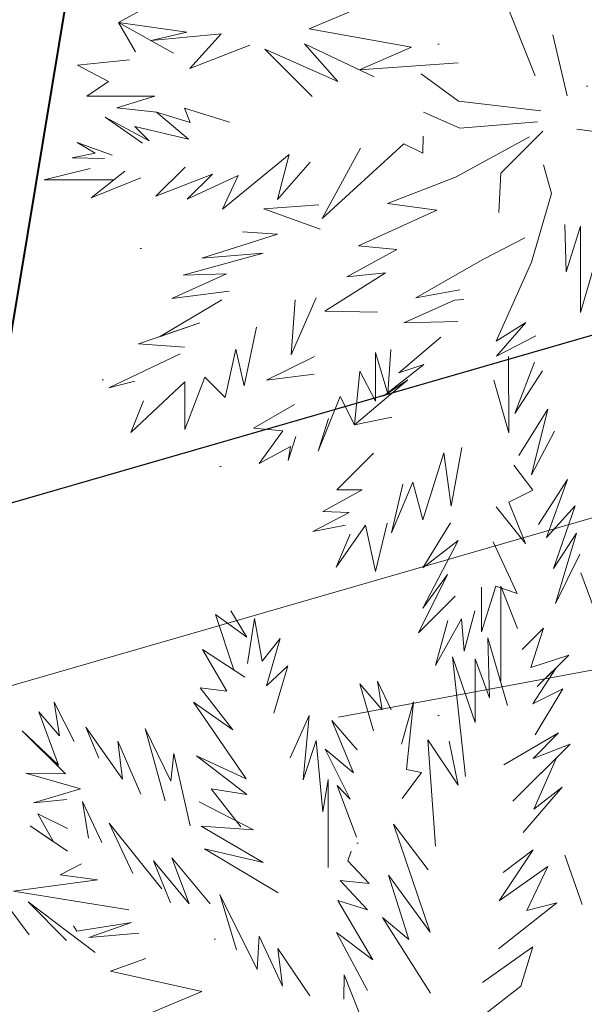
# Model space of a CAD drawing. Header units: millimetres. Extents: x 6487905018 to 6488192500, y 5882180700 to 5882375224.
# Tile 133 of 256: x 6488050686 to 6488051489, y 5882248077 to 5882249478. Entities that reach past the tile are written whole.
import ezdxf
from ezdxf.xclip import XClip

# ---------------------------------------------------------------- set-up
doc = ezdxf.new("R2010")
doc.units = ezdxf.units.MM
doc.header["$MEASUREMENT"] = 0
doc.header["$XCLIPFRAME"] = 2
for name, pattern in [('L_0_09', [2500, 2000, -500]), ('Przerywana', [2400, 1200, -1200]), ('Wipeout_Contour', [1000, 0, -1000])]:
    doc.linetypes.add(name, pattern=pattern)
for name, color, linetype, lineweight in [('drzewa_Nr_pióra__154', 94, 'Continuous', 5), ('LEGENDA_Nr_pióra__20', 2, 'Continuous', 40), ('LINIA ZABUDOWY_Nr_pióra__1', 7, 'Continuous', 0), ('LINIA ZABUDOWY_Nr_pióra__103', 30, 'Continuous', 30), ('linie plan_Nr_pióra__2', 160, 'Continuous', 25), ('przewod_telekomunikacyjny__linia__Nr_pióra__1', 7, 'Continuous', 0), ('teren zielony_Nr_pióra__157', 93, 'Continuous', 0), ('Wymiarowanie_Nr_pióra__1', 7, 'Continuous', 0), ('Zamość 06.10._2_przewod_elektroenergetyczny___projektowany_lub_w_budowie__linia____ob__projektowany_Nr_pióra__1', 7, 'Continuous', 0)]:
    doc.layers.add(name, color=color, linetype=linetype, lineweight=lineweight)
for name, color, linetype in [('Mapa cyfrowa', 7, 'Continuous'), ('przewod_telekomunikacyjny__linia_', 7, 'Continuous'), ('Wymiarowanie', 7, 'Continuous'), ('Zamość 06.10._2_Mapa cyfrowa', 7, 'Continuous')]:
    doc.layers.add(name, color=color, linetype=linetype)
doc.styles.add('GENERATED_STYLE_2', font='txt')
doc.linetypes.add('Linia zabudowy', pattern='A,0,[6,PZT Orlen Zamość.pdf1.Shx,S=19.84127,R=0,X=0,Y=0],-2500,0', length=2500)
doc.linetypes.add('Symbol', pattern='A,0,[5,PZT Orlen Zamość.pdf1.Shx,S=11.904762,R=0,X=0,Y=0],-2000,0', length=2000)
doc.dimstyles.new('GENERATED_STYLE__1', dxfattribs={"dimtxt": 750, "dimasz": 570, "dimexe": 0.18, "dimexo": 0, "dimgap": 0.09, "dimtad": 1, "dimlfac": 0.001, "dimzin": 0, "dimdsep": 46, "dimtxsty": 'GENERATED_STYLE_2', "dimblk": 'ARROWHEAD_11', "dimblk1": 'ARROWHEAD_11', "dimblk2": 'ARROWHEAD_11', "dimcen": 0.09, "dimclrd": 7, "dimclre": 7, "dimclrt": 7, "dimazin": 0, "dimtfac": 1, "dimtdec": 4, "dimtmove": 2, "dimatfit": 3, "dimfxl": 0, "dimtolj": 1, "dimtzin": 0, "dimarcsym": 0})
doc.dimstyles.new('GENERATED_STYLE__9', dxfattribs={"dimtxt": 750, "dimasz": 917.874396, "dimexe": 0.18, "dimexo": 40, "dimgap": 0.09, "dimtad": 1, "dimdec": 0, "dimlfac": 0.1, "dimzin": 0, "dimdsep": 46, "dimtxsty": 'GENERATED_STYLE_2', "dimblk": 'ARROWHEAD_5', "dimblk1": 'ARROWHEAD_5', "dimblk2": 'ARROWHEAD_5', "dimcen": 0.09, "dimclrd": 7, "dimclre": 7, "dimclrt": 7, "dimazin": 0, "dimtfac": 1, "dimtdec": 4, "dimtmove": 2, "dimatfit": 3, "dimfxl": 0, "dimtolj": 1, "dimtzin": 0, "dimarcsym": 0})

# ---------------------------------------------------------------- blocks, each defined once
blk = doc.blocks.new('Rysunek_1_2')
at = {"color": 254, "linetype": 'Wipeout_Contour', "lineweight": 0, "ltscale": 70061284114.24681}
blk.add_wipeout([(6487915525.867126, 5882181505.900702), (6488146644.289524, 5882181505.900702), (6488146644.289524, 5882373115.540435), (6488107628.768834, 5882373115.540435), (6488107628.768834, 5882320263.490532), (6488101226.436201, 5882320263.490532), (6488101226.436201, 5882373115.540435), (6487915525.867126, 5882373115.540435)], dxfattribs=at).dxf.layer = 'Zamość 06.10._2_Mapa cyfrowa'
at = {"layer": 'Zamość 06.10._2_przewod_elektroenergetyczny___projektowany_lub_w_budowie__linia____ob__projektowany_Nr_pióra__1', "linetype": 'L_0_09', "flags": 128}
blk.add_lwpolyline([(6488054460, 5882297950), (6488056220, 5882299210), (6488059670, 5882297960), (6488052560, 5882248750), (6488032030.000001, 5882244930), (6488029080, 5882261360), (6488026000, 5882260550)], dxfattribs=at)
blk = doc.blocks.new('*D75', base_point=(6488045394.921593, 5882250647.102998))
at = {"layer": 'Wymiarowanie_Nr_pióra__1', "linetype": 'Continuous'}
for points in [[(6488060230.552193, 5882248902.391357), (6488060219.134123, 5882248959.793873), (6488060186.61821, 5882249008.457375), (6488060137.954707, 5882249040.973288), (6488060080.552193, 5882249052.391357), (6488060023.149677, 5882249040.973288), (6488059974.486176, 5882249008.457375), (6488059941.970263, 5882248959.793873), (6488059930.552193, 5882248902.391357), (6488059941.970263, 5882248844.988843), (6488059974.486176, 5882248796.32534), (6488060023.149677, 5882248763.809427), (6488060080.552193, 5882248752.391357), (6488060137.954707, 5882248763.809427), (6488060186.61821, 5882248796.32534), (6488060219.134123, 5882248844.988843)], [(6488059031.653335, 5882241782.627208), (6488059020.235264, 5882241840.029723), (6488058987.719352, 5882241888.693226), (6488058939.055849, 5882241921.209138), (6488058881.653335, 5882241932.627208), (6488058824.250819, 5882241921.209138), (6488058775.587317, 5882241888.693226), (6488058743.071404, 5882241840.029723), (6488058731.653335, 5882241782.627208), (6488058743.071404, 5882241725.224693), (6488058775.587317, 5882241676.561191), (6488058824.250819, 5882241644.045279), (6488058881.653335, 5882241632.627208), (6488058939.055849, 5882241644.045279), (6488058987.719352, 5882241676.561191), (6488059020.235264, 5882241725.224693)]]:
    blk.add_hatch(color=256, dxfattribs=at).paths.add_polyline_path(points)
for p, q in [((6488060130.367934, 5882249198.226433), (6488060105.460064, 5882249050.308895)), ((6488059525.861426, 5882248995.795874), (6488059932.634655, 5882248927.299229)), ((6488060228.46973, 5882248877.483486), (6488060635.242959, 5882248808.986841)), ((6488060055.644321, 5882248754.47382), (6488058906.561206, 5882241930.544745))]:
    blk.add_line(p, q, dxfattribs=at)
blk.add_circle((6488060080.552193, 5882248902.391357), 150, dxfattribs=at)
at = {"layer": 'Wymiarowanie_Nr_pióra__1', "insert": (6488059329.541573, 5882245345.779008), "char_height": 750, "attachment_point": 7, "rotation": 80.441619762, "style": 'GENERATED_STYLE_2'}
blk.add_mtext('\\A1;{\\fArial|b1|i0|c238|p38;7,22}', dxfattribs=at)
blk = doc.blocks.new('ARROWHEAD_11')
at = {"color": 0, "linetype": 'Continuous', "lineweight": 0}
blk.add_line((0, 0), (-1, 0), dxfattribs=at)
at = {"color": 0, "linetype": 'Continuous', "lineweight": 0, "const_width": 0.25, "flags": 128}
blk.add_lwpolyline([(-0.125, 0, 1), (0.125, 0, 1)], format="xyb", close=True, dxfattribs=at)
blk = doc.blocks.new('*D77', base_point=(6488045394.921593, 5882250647.102998))
at = {"layer": 'przewod_telekomunikacyjny__linia__Nr_pióra__1', "linetype": 'Continuous'}
blk.add_hatch(color=256, dxfattribs=at).paths.add_polyline_path([(6488057351.020344, 5882262834.607491), (6488056625.094238, 5882262197.391973), (6488057040.957753, 5882261919.79958)])
for p, q in [((6488057351.020344, 5882262834.607491), (6488056625.094238, 5882262197.391973)), ((6488057351.020344, 5882262834.607491), (6488057040.957753, 5882261919.79958)), ((6488057040.957753, 5882261919.79958), (6488056625.094238, 5882262197.391973)), ((6488056833.025996, 5882262058.595777), (6488046247.324568, 5882246200.066916)), ((6488046247.324568, 5882246200.066916), (6488053285.437386, 5882256743.923269)), ((6488049023.248511, 5882250108.702061), (6488049023.248511, 5882250608.702061)), ((6488048773.248511, 5882250358.702061), (6488049273.248511, 5882250358.702061))]:
    blk.add_line(p, q, dxfattribs=at)
at = {"layer": 'przewod_telekomunikacyjny__linia__Nr_pióra__1', "insert": (6488051112.822264, 5882253874.06099), "char_height": 750, "attachment_point": 7, "rotation": 56.276556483, "style": 'GENERATED_STYLE_2'}
blk.add_mtext('\\A1;{\\fArial|b1|i0|c238|p38;R 1\xa0500}', dxfattribs=at)
blk = doc.blocks.new('ARROWHEAD_5')
at = {"color": 0, "linetype": 'Continuous', "lineweight": 0}
blk.add_line((0, 0), (-1, 0), dxfattribs=at)
blk.add_solid([(-1, 0.2679), (0, 0), (-1, -0.2679), (-1, 0.2679)], dxfattribs=at)

msp = doc.modelspace()

# ---------------------------------------------------------------- block references
at = {"layer": 'Mapa cyfrowa', "color": 22, "linetype": 'Continuous', "lineweight": 5}
ref = msp.add_blockref('Rysunek_1_2', (0, 0), dxfattribs=at)
XClip(ref).set_block_clipping_path([(6487915525.8671264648, 5882181505.9007024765), (6488146644.2895231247, 5882181505.9007024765), (6488146644.2895231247, 5882373115.5404348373), (6488107628.7688331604, 5882373115.5404348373), (6488107628.7688331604, 5882320263.4905319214), (6488101226.4362001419, 5882320263.4905319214), (6488101226.4362001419, 5882373115.5404348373), (6487915525.8671264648, 5882373115.5404348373)])

# ---------------------------------------------------------------- next in the draw order: hatches: boundary and pattern name
at = {"layer": 'teren zielony_Nr_pióra__157', "linetype": 'Continuous'}
h = msp.add_hatch(dxfattribs=at)
h.set_pattern_fill('płyty_kamienne', color=256, style=0, pattern_type=2)
h.set_pattern_definition([(45, (6488045394.9, 5882252147.1), (-477.297, 477.297), [0, -450, 0, -675]), (110, (6488046894.9, 5882252147.1), (634.293, 230.864), [0, -330, 0, -570])])
h.paths.add_polyline_path([(6488047566.699059, 5882255932.5327), (6488045555.029326, 5882243354.950158), (6488046140.947524, 5882232527.375745, 0.2070569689), (6488048206.599371, 5882228254.370432, 0.0243137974), (6488049407.91275, 5882227454.239101, 0.0023663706), (6488049528.889167, 5882227382.669014), (6488050419.958063, 5882227639.987889), (6488050422.409745, 5882227655.31354), (6488050730.000001, 5882229610.000001), (6488051058.251553, 5882231630.009551), (6488051118.989788, 5882232009.688929), (6488053911.431513, 5882249465.456784), (6488055989.23284, 5882262453.952582), (6488056194.365236, 5882263736.503895), (6488052143.069927, 5882263733.65154), (6488050824.942152, 5882255492.308228, 0.0532631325)])

# ---------------------------------------------------------------- next in the draw order: linework, layer by layer
at = {"layer": 'drzewa_Nr_pióra__154', "linetype": 'Continuous'}
for p, q in [((6488051419.299208, 5882249397.95078), (6488051371.321616, 5882249518.318081)), ((6488050826.913383, 5882249473.909821), (6488050891.273118, 5882249509.267072)), ((6488051097.736341, 5882249465.069593), (6488051169.02804, 5882249494.571012)), ((6488050924.020086, 5882249460.133433), (6488050826.913383, 5882249473.909821)), ((6488050850.77007, 5882249432.263214), (6488050826.913383, 5882249473.909821)), ((6488050826.913383, 5882249473.909821), (6488050905.15984, 5882249430.265476)), ((6488050873.351669, 5882249448.135105), (6488050924.020086, 5882249460.133433)), ((6488050972.712256, 5882249457.8304), (6488050873.351669, 5882249448.135105)), ((6488050928.315989, 5882249408.388137), (6488050972.712256, 5882249457.8304)), ((6488051243.387444, 5882249438.961483), (6488051097.736341, 5882249465.069593)), ((6488051444.491714, 5882249456.280938), (6488051464.955184, 5882249369.812282)), ((6488051013.708594, 5882249441.418692), (6488050928.315989, 5882249408.388137)), ((6488051138.483197, 5882249389.986973), (6488051091.371378, 5882249443.366316)), ((6488051091.371378, 5882249443.366316), (6488051190.400179, 5882249396.524785)), ((6488051102.291658, 5882249368.484391), (6488051034.854502, 5882249435.921548)), ((6488051034.854502, 5882249435.921548), (6488051138.483197, 5882249389.986973)), ((6488051169.635638, 5882249406.346603), (6488051243.387444, 5882249438.961483)), ((6488050768.274565, 5882249413.052599), (6488050842.583707, 5882249420.802457)), ((6488050812.657134, 5882249389.897283), (6488050768.274565, 5882249413.052599)), ((6488051309.658363, 5882249416.629476), (6488051169.635638, 5882249406.346603)), ((6488051310.2138, 5882249362.106948), (6488051257.172438, 5882249401.10795)), ((6488050781.753311, 5882249369.008714), (6488050812.657134, 5882249389.897283)), ((6488050878.629574, 5882249369.008714), (6488050781.753311, 5882249369.008714)), ((6488050824.436007, 5882249352.39824), (6488050878.629574, 5882249369.008714)), ((6488051427.216806, 5882249348.066587), (6488051310.2138, 5882249362.106948)), ((6488050880.758745, 5882249346.549939), (6488050824.436007, 5882249352.39824)), ((6488050926.303996, 5882249307.970629), (6488050880.758745, 5882249346.549939)), ((6488050880.758745, 5882249346.549939), (6488050928.720878, 5882249331.761574)), ((6488050928.720878, 5882249331.761574), (6488050920.481988, 5882249351.966745)), ((6488050920.481988, 5882249351.966745), (6488050984.580856, 5882249332.105124)), ((6488051312.285394, 5882249323.429518), (6488051260.292518, 5882249346.506547)), ((6488050860.897123, 5882249302.312692), (6488050807.631866, 5882249339.327532)), ((6488050807.631866, 5882249339.327532), (6488050870.517826, 5882249305.365451)), ((6488051422.536686, 5882249332.466187), (6488051312.285394, 5882249323.429518)), ((6488050870.517826, 5882249305.365451), (6488050849.941442, 5882249325.945596)), ((6488050849.941442, 5882249325.945596), (6488050926.303996, 5882249307.970629)), ((6488051370.60396, 5882249259.735853), (6488051430.135089, 5882249319.266983)), ((6488051569.329645, 5882249309.256423), (6488051478.698129, 5882249322.211523)), ((6488050793.502265, 5882249287.976583), (6488050767.908624, 5882249303.215492)), ((6488050767.908624, 5882249303.215492), (6488050817.562676, 5882249285.159473)), ((6488051116.332019, 5882249195.319942), (6488051232.299146, 5882249301.228894)), ((6488051232.299146, 5882249301.228894), (6488051259.269112, 5882249288.169805)), ((6488051259.269112, 5882249288.169805), (6488051259.855706, 5882249312.322948)), ((6488051305.845688, 5882249253.944169), (6488051411.040198, 5882249311.404381)), ((6488050760.657326, 5882249281.194371), (6488050793.502265, 5882249287.976583)), ((6488050974.650045, 5882249208.421391), (6488051069.444148, 5882249286.062274)), ((6488051069.444148, 5882249286.062274), (6488051053.052255, 5882249222.021948)), ((6488051170.933422, 5882249295.162508), (6488051116.332019, 5882249195.319942)), ((6488050806.825294, 5882249280.631843), (6488050760.657326, 5882249281.194371)), ((6488051053.052255, 5882249222.021948), (6488051099.23658, 5882249275.228662)), ((6488051442.550144, 5882249230.675251), (6488051431.085706, 5882249271.666224)), ((6488050721.098953, 5882249249.926298), (6488050786.411552, 5882249266.324739)), ((6488050835.618696, 5882249262.589449), (6488050787.770245, 5882249224.671808)), ((6488050921.384789, 5882249268.006254), (6488050880.0084, 5882249226.629867)), ((6488050880.0084, 5882249226.629867), (6488050960.281708, 5882249258.085139)), ((6488050960.281708, 5882249258.085139), (6488050924.577983, 5882249222.381414)), ((6488051367.60433, 5882249203.800128), (6488051370.60396, 5882249259.735853)), ((6488050819.639006, 5882249249.926298), (6488050721.098953, 5882249249.926298)), ((6488050787.770245, 5882249224.671808), (6488050858.376009, 5882249253.026201)), ((6488050924.577983, 5882249222.381414), (6488050997.056048, 5882249256.050358)), ((6488050997.056048, 5882249256.050358), (6488050974.650045, 5882249208.421391)), ((6488051305.845688, 5882249253.944169), (6488051209.123203, 5882249216.503207)), ((6488051413.925264, 5882249132.822658), (6488051442.550144, 5882249230.675251)), ((6488051209.123203, 5882249216.503207), (6488051279.325006, 5882249207.142966)), ((6488051033.217136, 5882249208.933791), (6488051111.714252, 5882249214.45449)), ((6488051113.526411, 5882249179.743654), (6488051033.217136, 5882249208.933791)), ((6488051279.325006, 5882249207.142966), (6488051167.91785, 5882249156.08269)), ((6488051052.647987, 5882249172.944331), (6488051003.197912, 5882249175.942165)), ((6488051461.288082, 5882249186.583718), (6488051463.16013, 5882249119.189987)), ((6488051463.16013, 5882249119.189987), (6488051483.879682, 5882249184.185479)), ((6488051483.879682, 5882249184.185479), (6488051483.879682, 5882249061.156496)), ((6488050945.47643, 5882249138.501203), (6488051052.647987, 5882249172.944331)), ((6488051344.84669, 5882249136.941163), (6488051404.469168, 5882249167.384809)), ((6488050918.787232, 5882249114.273723), (6488051032.456588, 5882249145.674916)), ((6488051032.456588, 5882249145.674916), (6488050945.47643, 5882249138.501203)), ((6488051222.455558, 5882249151.073416), (6488051151.40172, 5882249111.980522)), ((6488051167.91785, 5882249156.08269), (6488051222.455558, 5882249151.073416)), ((6488051249.684245, 5882249082.33976), (6488051344.84669, 5882249136.941163)), ((6488051364.003983, 5882249020.499771), (6488051413.925264, 5882249132.822658)), ((6488051206.204183, 5882249117.594094), (6488051120.125164, 5882249063.374624)), ((6488051151.40172, 5882249111.980522), (6488051206.204183, 5882249117.594094)), ((6488051483.879682, 5882249061.156496), (6488051501.707931, 5882249123.039268)), ((6488050902.561466, 5882249081.208289), (6488050980.209871, 5882249116.576967)), ((6488050980.209871, 5882249116.576967), (6488050918.787232, 5882249114.273723)), ((6488050983.934505, 5882249091.809145), (6488050902.561466, 5882249081.208289)), ((6488051312.0138, 5882249093.766998), (6488051249.684245, 5882249082.33976)), ((6488050884.922606, 5882249026.97239), (6488050973.557151, 5882249079.21968)), ((6488051072.038621, 5882249001.10875), (6488051107.720598, 5882249082.33976)), ((6488051078.079837, 5882249079.21968), (6488051072.038621, 5882249001.10875)), ((6488051232.550609, 5882249046.75014), (6488051304.720798, 5882249078.919854)), ((6488051304.720798, 5882249078.919854), (6488051317.873402, 5882249079.70892)), ((6488051120.125164, 5882249063.374624), (6488051195.082843, 5882249062.059239)), ((6488051309.155437, 5882249048.38828), (6488051232.550609, 5882249046.75014)), ((6488050854.994105, 5882249016.818077), (6488050942.35635, 5882249046.458838)), ((6488050942.35635, 5882249046.458838), (6488050884.922606, 5882249026.97239)), ((6488051005.431617, 5882248957.245385), (6488051022.824976, 5882249040.726434)), ((6488051405.740404, 5882249047.300508), (6488051364.003983, 5882249020.499771)), ((6488051364.096581, 5882248999.376553), (6488051405.740404, 5882249047.300508)), ((6488051225.155477, 5882248975.463924), (6488051285.269631, 5882249026.179033)), ((6488051420.165425, 5882249028.299972), (6488051364.096581, 5882248999.376553)), ((6488050920.515788, 5882249012.137957), (6488050854.994105, 5882249016.818077)), ((6488050978.237271, 5882248940.376113), (6488050993.806294, 5882249009.358886)), ((6488050993.806294, 5882249009.358886), (6488051005.431617, 5882248957.245385)), ((6488051209.961985, 5882248945.774961), (6488051214.073848, 5882249008.580317)), ((6488050812.873023, 5882248954.416473), (6488050914.275628, 5882249002.777716)), ((6488051105.655693, 5882248998.984348), (6488051036.970757, 5882248965.068571)), ((6488051192.24101, 5882248935.088763), (6488051192.24101, 5882249004.337756)), ((6488051192.24101, 5882249004.337756), (6488051209.961985, 5882248945.774961)), ((6488051381.692915, 5882248890.054573), (6488051381.470696, 5882248998.912856)), ((6488051162.322001, 5882248901.375111), (6488051170.122201, 5882248977.817075)), ((6488051170.122201, 5882248977.817075), (6488051192.24101, 5882248935.088763)), ((6488051203.566806, 5882248942.46062), (6488051260.712826, 5882248987.362364)), ((6488051260.712826, 5882248987.362364), (6488051225.155477, 5882248975.463924)), ((6488051390.524664, 5882248917.537127), (6488051418.26821, 5882248990.556005)), ((6488051429.525665, 5882248978.378689), (6488051390.524664, 5882248917.537127)), ((6488050850.137521, 5882248963.517864), (6488050812.873023, 5882248954.416473)), ((6488050921.030365, 5882248895.134951), (6488050949.456234, 5882248969.365308)), ((6488050949.456234, 5882248969.365308), (6488050978.237271, 5882248940.376113)), ((6488051036.970757, 5882248965.068571), (6488051105.025065, 5882248973.895134)), ((6488051162.322001, 5882248901.375111), (6488051238.026992, 5882248965.794712)), ((6488051238.026992, 5882248965.794712), (6488051203.566806, 5882248942.46062)), ((6488051360.447091, 5882248965.336754), (6488051381.692915, 5882248890.054573)), ((6488050844.073825, 5882248890.45483), (6488050921.030365, 5882248962.798016)), ((6488050921.030365, 5882248962.798016), (6488050921.030365, 5882248895.134951)), ((6488050862.334854, 5882248935.848978), (6488050844.073825, 5882248890.45483)), ((6488051110.840678, 5882248863.934149), (6488051142.04148, 5882248941.936153)), ((6488051142.04148, 5882248941.936153), (6488051162.322001, 5882248901.375111)), ((6488051076.819708, 5882248930.372864), (6488051018.798313, 5882248896.694991)), ((6488051437.325866, 5882248923.777287), (6488051395.984434, 5882248857.784256)), ((6488051414.233903, 5882248830.661667), (6488051437.325866, 5882248923.777287)), ((6488051125.261604, 5882248910.557107), (6488051110.840678, 5882248863.934149)), ((6488051215.363363, 5882248912.295391), (6488051162.322001, 5882248901.375111)), ((6488051018.798313, 5882248896.694991), (6488051060.471782, 5882248893.100898)), ((6488051060.471782, 5882248893.100898), (6488051026.598514, 5882248846.773708)), ((6488051068.070982, 5882248850.757282), (6488051078.872774, 5882248885.124192)), ((6488051446.686107, 5882248892.576485), (6488051414.233903, 5882248830.661667)), ((6488051026.598514, 5882248846.773708), (6488051071.122093, 5882248870.897724)), ((6488051071.122093, 5882248870.897724), (6488051068.070982, 5882248850.757282)), ((6488051299.605528, 5882248785.932145), (6488051314.997169, 5882248869.548365)), ((6488051137.36136, 5882248809.332747), (6488051189.129054, 5882248861.277489)), ((6488051259.734857, 5882248766.658698), (6488051289.324371, 5882248861.913427)), ((6488051289.324371, 5882248861.913427), (6488051299.605528, 5882248785.932145)), ((6488051416.124843, 5882248808.732301), (6488051388.964623, 5882248844.215242)), ((6488051465.406588, 5882248823.934721), (6488051423.757716, 5882248759.851754)), ((6488051435.443978, 5882248741.447828), (6488051465.406588, 5882248823.934721)), ((6488051173.320426, 5882248809.169819), (6488051137.36136, 5882248809.332747)), ((6488051214.876915, 5882248747.862906), (6488051245.27019, 5882248820.206517)), ((6488051230.963764, 5882248817.132947), (6488051214.876915, 5882248747.862906)), ((6488051245.27019, 5882248820.206517), (6488051259.734857, 5882248766.658698)), ((6488051117.080838, 5882248778.131945), (6488051173.320426, 5882248809.169819)), ((6488051381.68266, 5882248791.499264), (6488051416.124843, 5882248808.732301)), ((6488051364.003983, 5882248784.93372), (6488051405.573687, 5882248732.600365)), ((6488051405.573687, 5882248732.600365), (6488051381.68266, 5882248791.499264)), ((6488051476.326868, 5882248786.493759), (6488051435.443978, 5882248741.447828)), ((6488051445.107246, 5882248697.262857), (6488051476.326868, 5882248786.493759)), ((6488051103.040478, 5882248750.051223), (6488051154.631044, 5882248776.849681)), ((6488051154.631044, 5882248776.849681), (6488051117.080838, 5882248778.131945)), ((6488051149.458348, 5882248758.729255), (6488051103.040478, 5882248750.051223)), ((6488051136.198994, 5882248699.303311), (6488051178.09339, 5882248759.014553)), ((6488051178.09339, 5882248759.014553), (6488051192.10043, 5882248692.803144)), ((6488051192.10043, 5882248692.803144), (6488051208.964442, 5882248761.515138)), ((6488051298.897331, 5882248762.055722), (6488051259.386806, 5882248698.332591)), ((6488051155.938975, 5882248746.224577), (6488051136.198994, 5882248699.303311)), ((6488051477.886909, 5882248747.492758), (6488051445.107246, 5882248697.262857)), ((6488051448.246146, 5882248647.650192), (6488051477.886909, 5882248747.492758)), ((6488051309.643347, 5882248737.100363), (6488051259.29822, 5882248640.686036)), ((6488051259.386806, 5882248698.332591), (6488051309.643347, 5882248737.100363)), ((6488051393.644744, 5882248661.690553), (6488051359.323862, 5882248735.012437)), ((6488051482.567028, 5882248717.851995), (6488051448.246146, 5882248647.650192)), ((6488051294.807199, 5882248688.622368), (6488051253.241137, 5882248605.52911)), ((6488051259.29822, 5882248640.686036), (6488051294.807199, 5882248688.622368)), ((6488051484.138749, 5882248690.862028), (6488051518.591442, 5882248597.588449)), ((6488051342.907226, 5882248607.08915), (6488051363.155478, 5882248672.315463)), ((6488051342.907226, 5882248670.699315), (6488051342.907226, 5882248607.08915)), ((6488051363.155478, 5882248672.315463), (6488051393.644744, 5882248661.690553)), ((6488051370.547054, 5882248537.45087), (6488051370.547054, 5882248672.003233)), ((6488051370.547054, 5882248672.003233), (6488051394.07721, 5882248611.759112)), ((6488051253.241137, 5882248605.52911), (6488051305.50248, 5882248657.790453)), ((6488050990.807705, 5882248552.905703), (6488050964.563033, 5882248631.566994)), ((6488050964.563033, 5882248631.566994), (6488051009.346311, 5882248599.756942)), ((6488051009.346311, 5882248599.756942), (6488050986.561396, 5882248637.242904)), ((6488050986.561396, 5882248637.242904), (6488051009.346311, 5882248599.756942)), ((6488051318.20367, 5882248579.440231), (6488051333.246577, 5882248637.188423)), ((6488051009.972712, 5882248561.900862), (6488051020.092217, 5882248626.146191)), ((6488051020.092217, 5882248626.146191), (6488051030.843234, 5882248565.197769)), ((6488051277.642628, 5882248559.159711), (6488051314.646191, 5882248625.819504)), ((6488051294.817315, 5882248623.284233), (6488051277.642628, 5882248559.159711)), ((6488051314.646191, 5882248625.819504), (6488051318.20367, 5882248579.440231)), ((6488051400.600392, 5882248581.870877), (6488051431.151177, 5882248612.421662)), ((6488051431.151177, 5882248612.421662), (6488051412.897072, 5882248556.318259)), ((6488051030.843234, 5882248565.197769), (6488051056.773914, 5882248597.781784)), ((6488051056.773914, 5882248597.781784), (6488051037.143894, 5882248530.239654)), ((6488051354.194564, 5882248513.086669), (6488051351.924336, 5882248598.406405)), ((6488051351.924336, 5882248598.406405), (6488051379.799858, 5882248502.56884)), ((6488050980.669957, 5882248522.959908), (6488050946.011068, 5882248582.181383)), ((6488050946.011068, 5882248582.181383), (6488051006.539862, 5882248542.624359)), ((6488051319.998322, 5882248401.166235), (6488051301.797853, 5882248571.470611)), ((6488051301.797853, 5882248571.470611), (6488051333.70588, 5882248478.161677)), ((6488051412.897072, 5882248556.318259), (6488051466.902096, 5882248574.070677)), ((6488051466.902096, 5882248574.070677), (6488051422.040198, 5882248529.208779)), ((6488051037.143894, 5882248530.239654), (6488051067.694195, 5882248558.780782)), ((6488051067.694195, 5882248558.780782), (6488051047.846774, 5882248491.629067)), ((6488051333.70588, 5882248478.161677), (6488051333.70588, 5882248568.554052)), ((6488051333.70588, 5882248568.554052), (6488051354.194564, 5882248513.086669)), ((6488051415.876825, 5882248504.493443), (6488051448.908375, 5882248556.076957)), ((6488051448.908375, 5882248556.076957), (6488051422.040198, 5882248529.208779)), ((6488051189.387142, 5882248466.420104), (6488051169.869119, 5882248533.178557)), ((6488051169.869119, 5882248533.178557), (6488051201.623988, 5882248496.248432)), ((6488051201.623988, 5882248496.248432), (6488051195.006635, 5882248536.86098)), ((6488051195.006635, 5882248536.86098), (6488051214.337962, 5882248496.379179)), ((6488050989.098763, 5882248467.903447), (6488050942.890988, 5882248527.57998)), ((6488050942.890988, 5882248527.57998), (6488050980.669957, 5882248522.959908)), ((6488051458.783731, 5882248525.983481), (6488051415.876825, 5882248504.493443)), ((6488051419.275282, 5882248460.828513), (6488051458.783731, 5882248525.983481)), ((6488050743.052936, 5882248459.316277), (6488050735.405658, 5882248507.299459)), ((6488050735.405658, 5882248507.299459), (6488050763.48638, 5882248451.138017)), ((6488051008.412672, 5882248398.096654), (6488050933.530748, 5882248507.299459)), ((6488050933.530748, 5882248507.299459), (6488050989.098763, 5882248467.903447)), ((6488051229.337246, 5882248447.54505), (6488051246.309868, 5882248507.6492)), ((6488051246.309868, 5882248507.6492), (6488051236.057471, 5882248411.313074)), ((6488050741.334224, 5882248417.597948), (6488050713.565097, 5882248493.259099)), ((6488050713.565097, 5882248493.259099), (6488050743.052936, 5882248459.316277)), ((6488051070.814275, 5882248427.737415), (6488051097.915122, 5882248488.342557)), ((6488051097.915122, 5882248488.342557), (6488051089.534756, 5882248396.536613)), ((6488051160.855692, 5882248406.639518), (6488051130.095798, 5882248480.778778)), ((6488051130.095798, 5882248480.778778), (6488051166.208826, 5882248439.37013)), ((6488050751.199703, 5882248405.041021), (6488050689.833401, 5882248466.407323)), ((6488050689.833401, 5882248466.407323), (6488050741.334224, 5882248417.597948)), ((6488050798.766003, 5882248427.482925), (6488050780.071334, 5882248471.65401)), ((6488050780.071334, 5882248471.65401), (6488050832.479375, 5882248397.36153)), ((6488050892.969706, 5882248366.895852), (6488050864.888985, 5882248469.858498)), ((6488050864.888985, 5882248469.858498), (6488050901.014771, 5882248394.717163)), ((6488051452.604992, 5882248463.571102), (6488051374.599725, 5882248418.066669)), ((6488051416.200793, 5882248427.166903), (6488051452.604992, 5882248463.571102)), ((6488050832.479375, 5882248397.36153), (6488050825.695029, 5882248451.709599)), ((6488050825.695029, 5882248451.709599), (6488050858.648825, 5882248376.256093)), ((6488051089.534756, 5882248396.536613), (6488051107.970035, 5882248452.712001)), ((6488051107.970035, 5882248452.712001), (6488051117.316994, 5882248350.993189)), ((6488051277.690103, 5882248302.10014), (6488051266.660404, 5882248453.714157)), ((6488051266.660404, 5882248453.714157), (6488051309.962853, 5882248389.184556)), ((6488051309.962853, 5882248389.184556), (6488051296.852456, 5882248451.609042)), ((6488051296.852456, 5882248451.609042), (6488051309.962853, 5882248389.184556)), ((6488051387.600059, 5882248366.065333), (6488051468.852146, 5882248447.317421)), ((6488051468.852146, 5882248447.317421), (6488051416.200793, 5882248427.166903)), ((6488050901.014771, 5882248394.717163), (6488050905.450027, 5882248433.977575)), ((6488050905.450027, 5882248433.977575), (6488050928.850628, 5882248331.014931)), ((6488051156.269242, 5882248368.927805), (6488051120.521812, 5882248440.258279)), ((6488051120.521812, 5882248440.258279), (6488051160.855692, 5882248406.639518)), ((6488051009.165658, 5882248375.670331), (6488050937.753365, 5882248430.603332)), ((6488050937.753365, 5882248430.603332), (6488051008.412672, 5882248398.096654)), ((6488051449.55234, 5882248428.017614), (6488051404.306829, 5882248382.772104)), ((6488051417.163414, 5882248354.897701), (6488051449.55234, 5882248428.017614)), ((6488050772.703492, 5882248383.892188), (6488050694.844616, 5882248405.896854)), ((6488050694.844616, 5882248405.896854), (6488050751.199703, 5882248405.041021)), ((6488051257.568888, 5882248407.116089), (6488051229.938363, 5882248370.015932)), ((6488051236.057471, 5882248411.313074), (6488051257.568888, 5882248407.116089)), ((6488051117.316994, 5882248350.993189), (6488051124.725502, 5882248396.950741)), ((6488051124.725502, 5882248396.950741), (6488051124.725502, 5882248271.733407)), ((6488050705.764896, 5882248363.775772), (6488050772.703492, 5882248383.892188)), ((6488051000.486742, 5882248329.691536), (6488050958.361238, 5882248383.774686)), ((6488050958.361238, 5882248383.774686), (6488051009.165658, 5882248375.670331)), ((6488051165.211679, 5882248315.131254), (6488051137.895999, 5882248388.736413)), ((6488051137.895999, 5882248388.736413), (6488051156.269242, 5882248368.927805)), ((6488051402.377538, 5882248321.502027), (6488051457.580797, 5882248385.982105)), ((6488051457.580797, 5882248385.982105), (6488051417.163414, 5882248354.897701)), ((6488050753.380481, 5882248368.631765), (6488050705.764896, 5882248363.775772)), ((6488050784.301682, 5882248313.434686), (6488050775.493608, 5882248365.824963)), ((6488050775.493608, 5882248365.824963), (6488050803.17102, 5882248307.703879)), ((6488051018.479508, 5882248325.652778), (6488050941.556191, 5882248365.470873)), ((6488050734.342861, 5882248308.431807), (6488050712.005056, 5882248348.175371)), ((6488050712.005056, 5882248348.175371), (6488050754.001297, 5882248327.294931)), ((6488050847.090069, 5882248263.181327), (6488050813.482783, 5882248335.055839)), ((6488050813.482783, 5882248335.055839), (6488050888.424751, 5882248241.492726)), ((6488051270.077039, 5882248179.90055), (6488051217.819379, 5882248333.514338)), ((6488051217.819379, 5882248333.514338), (6488051266.956959, 5882248268.822835)), ((6488050754.069152, 5882248295.03713), (6488050701.084776, 5882248331.014931)), ((6488050701.084776, 5882248331.014931), (6488050734.342861, 5882248308.431807)), ((6488051032.308865, 5882248278.886518), (6488050944.191128, 5882248330.641208)), ((6488050944.191128, 5882248330.641208), (6488051018.479508, 5882248325.652778)), ((6488051053.653834, 5882248235.852486), (6488050949.131149, 5882248298.254088)), ((6488050949.131149, 5882248298.254088), (6488051032.308865, 5882248278.886518)), ((6488051157.771591, 5882248295.325269), (6488051152.618395, 5882248281.607134)), ((6488051368.099557, 5882248224.361692), (6488051416.200793, 5882248297.163563)), ((6488051416.200793, 5882248297.163563), (6488051373.812322, 5882248264.649287)), ((6488050743.99104, 5882248261.513241), (6488050774.021811, 5882248277.243646)), ((6488050927.290587, 5882248220.252085), (6488050876.315989, 5882248281.544785)), ((6488050876.315989, 5882248281.544785), (6488050900.769906, 5882248221.812125)), ((6488050957.066514, 5882248220.042175), (6488050902.725119, 5882248285.823866)), ((6488050902.725119, 5882248285.823866), (6488050927.290587, 5882248220.252085)), ((6488051152.618395, 5882248281.607134), (6488051183.128974, 5882248249.315918)), ((6488051486.284149, 5882248219.482465), (6488051461.219256, 5882248289.594502)), ((6488051437.479233, 5882248273.374222), (6488051368.099557, 5882248224.361692)), ((6488051407.423071, 5882248210.618896), (6488051437.479233, 5882248273.374222)), ((6488050677.372167, 5882248238.036542), (6488050796.902399, 5882248254.363057)), ((6488050796.902399, 5882248254.363057), (6488050743.99104, 5882248261.513241)), ((6488051183.128974, 5882248249.315918), (6488051142.105772, 5882248253.621864)), ((6488051142.105772, 5882248253.621864), (6488051180.684486, 5882248211.645362)), ((6488051239.553053, 5882248169.420316), (6488051210.563524, 5882248260.899674)), ((6488051210.563524, 5882248260.899674), (6488051270.077039, 5882248179.90055)), ((6488050653.035542, 5882248238.452552), (6488050699.836744, 5882248176.050949)), ((6488050841.233539, 5882248211.461955), (6488050677.372167, 5882248238.036542)), ((6488050752.878107, 5882248168.250749), (6488050698.276704, 5882248222.852152)), ((6488050698.276704, 5882248222.852152), (6488050793.439149, 5882248151.090308)), ((6488051024.013073, 5882248126.64968), (6488050971.049664, 5882248233.351093)), ((6488050971.049664, 5882248233.351093), (6488050994.372312, 5882248154.730401)), ((6488051180.684486, 5882248211.645362), (6488051138.397676, 5882248224.781592)), ((6488051138.397676, 5882248224.781592), (6488051188.318958, 5882248140.539429)), ((6488051367.202984, 5882248156.399605), (6488051450.001661, 5882248221.761625)), ((6488051450.001661, 5882248221.761625), (6488051407.423071, 5882248210.618896)), ((6488050845.110141, 5882248193.580791), (6488050767.310196, 5882248181.460515)), ((6488050784.791748, 5882248172.219438), (6488050845.110141, 5882248193.580791)), ((6488051270.408163, 5882248093.122536), (6488051202.069282, 5882248200.731601)), ((6488051202.069282, 5882248200.731601), (6488051239.553053, 5882248169.420316)), ((6488050767.310196, 5882248181.460515), (6488050762.944564, 5882248188.941354)), ((6488050762.944564, 5882248188.941354), (6488050767.310196, 5882248181.460515)), ((6488051188.318958, 5882248140.539429), (6488051136.837635, 5882248179.54043)), ((6488051136.837635, 5882248179.54043), (6488051180.928075, 5882248097.121029)), ((6488050855.612352, 5882248178.271716), (6488050784.791748, 5882248172.219438)), ((6488051026.668682, 5882248174.452999), (6488051024.013073, 5882248126.64968)), ((6488051059.893994, 5882248103.249079), (6488051026.668682, 5882248174.452999)), ((6488051098.894997, 5882248089.208718), (6488051053.310003, 5882248156.551054)), ((6488051053.310003, 5882248156.551054), (6488051059.893994, 5882248103.249079)), ((6488051415.936504, 5882248159.215322), (6488051344.504534, 5882248108.465646)), ((6488051398.911956, 5882248102.977242), (6488051415.936504, 5882248159.215322)), ((6488050815.492877, 5882248124.229714), (6488050865.469716, 5882248142.338307)), ((6488050945.228916, 5882248095.309535), (6488050815.492877, 5882248124.229714)), ((6488051147.522492, 5882248119.056604), (6488051147.256239, 5882248084.528598)), ((6488051195.500084, 5882247998.689303), (6488051147.522492, 5882248119.056604)), ((6488050873.937217, 5882248065.808117), (6488050945.228916, 5882248095.309535)), ((6488051323.898421, 5882248044.957084), (6488051398.911956, 5882248102.977242))]:
    msp.add_line(p, q, dxfattribs=at)
at = {"layer": 'LEGENDA_Nr_pióra__20', "linetype": 'Symbol'}
msp.add_line((6488053550.826113, 5882266421.765303), (6488049834.925352, 5882243962.319559), dxfattribs=at)
at = {"layer": 'LINIA ZABUDOWY_Nr_pióra__1', "linetype": 'Continuous'}
msp.add_line((6487967680.748654, 5882224564.147346), (6488054033.260641, 5882249500.638053), dxfattribs=at)
at = {"layer": 'LINIA ZABUDOWY_Nr_pióra__103', "linetype": 'Linia zabudowy'}
msp.add_line((6487967609.139334, 5882224803.683537), (6488053920.936393, 5882249728.416771), dxfattribs=at)
at = {"layer": 'linie plan_Nr_pióra__2', "linetype": 'Przerywana'}
msp.add_arc((6488049023.248511, 5882250358.702061), 15000, 355.9747496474, 89.7571800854, dxfattribs=at)

# ---------------------------------------------------------------- next in the draw order: dimensions: what is measured, and where the dimension line sits
at = {"layer": 'przewod_telekomunikacyjny__linia_', "linetype": 'Continuous'}
dim = msp.add_radius_dim(center=(6488049023.248511, 5882250358.702061), mpoint=(6488057351.020344, 5882262834.607491), dimstyle='GENERATED_STYLE__9', dxfattribs=at)
dim.commit()
dim.dimension.update_dxf_attribs({"geometry": '*D77', "text_midpoint": (6488051798.354351, 5882255576.513194), "dimtype": 164, "text_rotation": 56.276556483})
at = {"layer": 'Wymiarowanie', "linetype": 'Continuous'}
dim = msp.add_linear_dim(base=(6488058881.653335, 5882241782.627208), p1=(6488048103.552583, 5882250919.201304), p2=(6488046904.653725, 5882243799.437155), angle=260.441619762, dimstyle='GENERATED_STYLE__1', dxfattribs=at)
dim.commit()
dim.dimension.update_dxf_attribs({"geometry": '*D75', "text_midpoint": (6488059125.421187, 5882246391.914792), "dimtype": 160, "text_rotation": 80.441619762})

doc.saveas('drawing.dxf')
